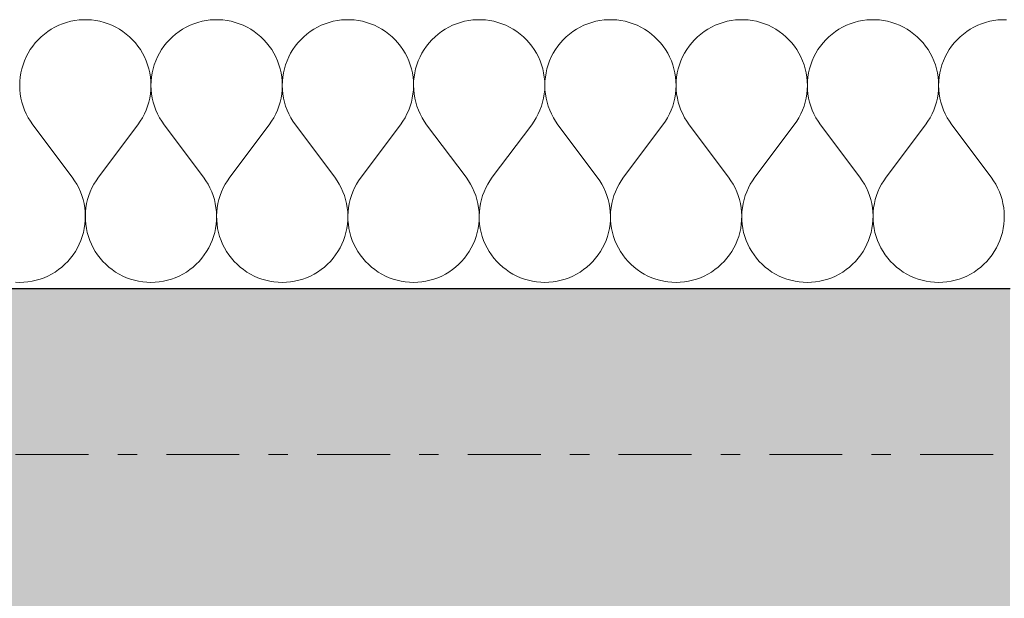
# Model space of a CAD drawing. Extents: x 100 to 2982, y 37 to 2050.
# Tile 93 of 135: x 1465 to 1536, y 1779 to 1821. Entities that reach past the tile are written whole.
import ezdxf
from ezdxf.xclip import XClip

# ---------------------------------------------------------------- set-up
doc = ezdxf.new("R2010")
doc.units = 0
doc.header["$MEASUREMENT"] = 0
doc.header["$XCLIPFRAME"] = 0
doc.linetypes.add('Przerywana podwójnie', pattern=[54.680554, 26.458333, -10.583333, 7.055556, -10.583333])
for name, color, linetype in [('410-K Osie', 7, 'Continuous'), ('420-K Ściany', 7, 'Continuous'), ('820-G Rysunki Obrazki', 7, 'Continuous')]:
    doc.layers.add(name, color=color, linetype=linetype)

# ---------------------------------------------------------------- blocks, each defined once
blk = doc.blocks.new('*X24')
at = {"layer": '420-K Ściany', "color": 174, "linetype": 'Continuous', "lineweight": 5, "ltscale": 0.2}
for p, q in [((1467.719, 1820.739), (1467.436, 1820.624)), ((1468.009, 1820.835), (1467.719, 1820.739)), ((1468.305, 1820.913), (1468.009, 1820.835)), ((1468.605, 1820.972), (1468.305, 1820.913)), ((1468.908, 1821.011), (1468.605, 1820.972)), ((1469.213, 1821.03), (1468.908, 1821.011)), ((1469.518, 1821.03), (1469.213, 1821.03)), ((1469.823, 1821.011), (1469.518, 1821.03)), ((1470.126, 1820.972), (1469.823, 1821.011)), ((1470.426, 1820.913), (1470.126, 1820.972)), ((1470.722, 1820.835), (1470.426, 1820.913)), ((1471.012, 1820.739), (1470.722, 1820.835)), ((1471.295, 1820.624), (1471.012, 1820.739)), ((1477.243, 1820.739), (1476.96, 1820.624)), ((1477.533, 1820.835), (1477.243, 1820.739)), ((1477.829, 1820.913), (1477.533, 1820.835)), ((1478.128, 1820.972), (1477.829, 1820.913)), ((1478.431, 1821.011), (1478.128, 1820.972)), ((1478.736, 1821.03), (1478.431, 1821.011)), ((1479.042, 1821.03), (1478.736, 1821.03)), ((1479.347, 1821.011), (1479.042, 1821.03)), ((1479.65, 1820.972), (1479.347, 1821.011)), ((1479.95, 1820.913), (1479.65, 1820.972)), ((1480.246, 1820.835), (1479.95, 1820.913)), ((1480.536, 1820.739), (1480.246, 1820.835)), ((1480.819, 1820.624), (1480.536, 1820.739)), ((1486.767, 1820.739), (1486.484, 1820.624)), ((1487.057, 1820.835), (1486.767, 1820.739)), ((1487.352, 1820.913), (1487.057, 1820.835)), ((1487.652, 1820.972), (1487.352, 1820.913)), ((1487.955, 1821.011), (1487.652, 1820.972)), ((1488.26, 1821.03), (1487.955, 1821.011)), ((1488.566, 1821.03), (1488.26, 1821.03)), ((1488.871, 1821.011), (1488.566, 1821.03)), ((1489.174, 1820.972), (1488.871, 1821.011)), ((1489.474, 1820.913), (1489.174, 1820.972)), ((1489.769, 1820.835), (1489.474, 1820.913)), ((1490.059, 1820.739), (1489.769, 1820.835)), ((1490.343, 1820.624), (1490.059, 1820.739)), ((1496.291, 1820.739), (1496.007, 1820.624)), ((1496.581, 1820.835), (1496.291, 1820.739)), ((1496.876, 1820.913), (1496.581, 1820.835)), ((1497.176, 1820.972), (1496.876, 1820.913)), ((1497.479, 1821.011), (1497.176, 1820.972)), ((1497.784, 1821.03), (1497.479, 1821.011)), ((1498.09, 1821.03), (1497.784, 1821.03)), ((1498.395, 1821.011), (1498.09, 1821.03)), ((1498.698, 1820.972), (1498.395, 1821.011)), ((1498.998, 1820.913), (1498.698, 1820.972)), ((1499.293, 1820.835), (1498.998, 1820.913)), ((1499.583, 1820.739), (1499.293, 1820.835)), ((1499.866, 1820.624), (1499.583, 1820.739)), ((1505.814, 1820.739), (1505.531, 1820.624)), ((1506.104, 1820.835), (1505.814, 1820.739)), ((1506.4, 1820.913), (1506.104, 1820.835)), ((1506.7, 1820.972), (1506.4, 1820.913)), ((1507.003, 1821.011), (1506.7, 1820.972)), ((1507.308, 1821.03), (1507.003, 1821.011)), ((1507.613, 1821.03), (1507.308, 1821.03)), ((1507.918, 1821.011), (1507.613, 1821.03)), ((1508.221, 1820.972), (1507.918, 1821.011)), ((1508.521, 1820.913), (1508.221, 1820.972)), ((1508.817, 1820.835), (1508.521, 1820.913)), ((1509.107, 1820.739), (1508.817, 1820.835)), ((1509.39, 1820.624), (1509.107, 1820.739)), ((1515.338, 1820.739), (1515.055, 1820.624)), ((1515.628, 1820.835), (1515.338, 1820.739)), ((1515.924, 1820.913), (1515.628, 1820.835)), ((1516.224, 1820.972), (1515.924, 1820.913)), ((1516.527, 1821.011), (1516.224, 1820.972)), ((1516.832, 1821.03), (1516.527, 1821.011)), ((1517.137, 1821.03), (1516.832, 1821.03)), ((1517.442, 1821.011), (1517.137, 1821.03)), ((1517.745, 1820.972), (1517.442, 1821.011)), ((1518.045, 1820.913), (1517.745, 1820.972)), ((1518.341, 1820.835), (1518.045, 1820.913)), ((1518.631, 1820.739), (1518.341, 1820.835)), ((1518.914, 1820.624), (1518.631, 1820.739)), ((1524.862, 1820.739), (1524.579, 1820.624)), ((1525.152, 1820.835), (1524.862, 1820.739)), ((1525.448, 1820.913), (1525.152, 1820.835)), ((1525.747, 1820.972), (1525.448, 1820.913)), ((1526.051, 1821.011), (1525.747, 1820.972)), ((1526.355, 1821.03), (1526.051, 1821.011)), ((1526.661, 1821.03), (1526.355, 1821.03)), ((1526.966, 1821.011), (1526.661, 1821.03)), ((1527.269, 1820.972), (1526.966, 1821.011)), ((1527.569, 1820.913), (1527.269, 1820.972)), ((1527.865, 1820.835), (1527.569, 1820.913)), ((1528.155, 1820.739), (1527.865, 1820.835)), ((1528.438, 1820.624), (1528.155, 1820.739)), ((1534.386, 1820.739), (1534.103, 1820.624)), ((1534.676, 1820.835), (1534.386, 1820.739)), ((1534.971, 1820.913), (1534.676, 1820.835)), ((1535.271, 1820.972), (1534.971, 1820.913)), ((1535.574, 1821.011), (1535.271, 1820.972)), ((1535.879, 1821.03), (1535.574, 1821.011)), ((1536.185, 1821.03), (1535.879, 1821.03)), ((1466.639, 1820.175), (1466.394, 1819.992)), ((1466.895, 1820.341), (1466.639, 1820.175)), ((1467.161, 1820.492), (1466.895, 1820.341)), ((1467.436, 1820.624), (1467.161, 1820.492)), ((1471.57, 1820.492), (1471.295, 1820.624)), ((1471.836, 1820.341), (1471.57, 1820.492)), ((1472.092, 1820.175), (1471.836, 1820.341)), ((1472.337, 1819.992), (1472.092, 1820.175)), ((1476.162, 1820.175), (1475.918, 1819.992)), ((1476.418, 1820.341), (1476.162, 1820.175)), ((1476.685, 1820.492), (1476.418, 1820.341)), ((1476.96, 1820.624), (1476.685, 1820.492)), ((1481.094, 1820.492), (1480.819, 1820.624)), ((1481.36, 1820.341), (1481.094, 1820.492)), ((1481.616, 1820.175), (1481.36, 1820.341)), ((1481.861, 1819.992), (1481.616, 1820.175)), ((1485.686, 1820.175), (1485.441, 1819.992)), ((1485.942, 1820.341), (1485.686, 1820.175)), ((1486.208, 1820.492), (1485.942, 1820.341)), ((1486.484, 1820.624), (1486.208, 1820.492)), ((1490.618, 1820.492), (1490.343, 1820.624)), ((1490.884, 1820.341), (1490.618, 1820.492)), ((1491.14, 1820.175), (1490.884, 1820.341)), ((1491.385, 1819.992), (1491.14, 1820.175)), ((1495.21, 1820.175), (1494.965, 1819.992)), ((1495.466, 1820.341), (1495.21, 1820.175)), ((1495.732, 1820.492), (1495.466, 1820.341)), ((1496.007, 1820.624), (1495.732, 1820.492)), ((1500.142, 1820.492), (1499.866, 1820.624)), ((1500.408, 1820.341), (1500.142, 1820.492)), ((1500.664, 1820.175), (1500.408, 1820.341)), ((1500.909, 1819.992), (1500.664, 1820.175)), ((1504.734, 1820.175), (1504.489, 1819.992)), ((1504.99, 1820.341), (1504.734, 1820.175)), ((1505.256, 1820.492), (1504.99, 1820.341)), ((1505.531, 1820.624), (1505.256, 1820.492)), ((1509.665, 1820.492), (1509.39, 1820.624)), ((1509.932, 1820.341), (1509.665, 1820.492)), ((1510.188, 1820.175), (1509.932, 1820.341)), ((1510.432, 1819.992), (1510.188, 1820.175)), ((1514.258, 1820.175), (1514.013, 1819.992)), ((1514.514, 1820.341), (1514.258, 1820.175)), ((1514.78, 1820.492), (1514.514, 1820.341)), ((1515.055, 1820.624), (1514.78, 1820.492)), ((1519.189, 1820.492), (1518.914, 1820.624)), ((1519.455, 1820.341), (1519.189, 1820.492)), ((1519.711, 1820.175), (1519.455, 1820.341)), ((1519.956, 1819.992), (1519.711, 1820.175)), ((1523.781, 1820.175), (1523.537, 1819.992)), ((1524.037, 1820.341), (1523.781, 1820.175)), ((1524.304, 1820.492), (1524.037, 1820.341)), ((1524.579, 1820.624), (1524.304, 1820.492)), ((1528.713, 1820.492), (1528.438, 1820.624)), ((1528.979, 1820.341), (1528.713, 1820.492)), ((1529.235, 1820.175), (1528.979, 1820.341)), ((1529.48, 1819.992), (1529.235, 1820.175)), ((1533.305, 1820.175), (1533.06, 1819.992)), ((1533.561, 1820.341), (1533.305, 1820.175)), ((1533.827, 1820.492), (1533.561, 1820.341)), ((1534.103, 1820.624), (1533.827, 1820.492)), ((1465.737, 1819.354), (1465.546, 1819.115)), ((1465.942, 1819.581), (1465.737, 1819.354)), ((1466.161, 1819.793), (1465.942, 1819.581)), ((1466.394, 1819.992), (1466.161, 1819.793)), ((1472.57, 1819.793), (1472.337, 1819.992)), ((1472.789, 1819.581), (1472.57, 1819.793)), ((1472.994, 1819.354), (1472.789, 1819.581)), ((1473.185, 1819.115), (1472.994, 1819.354)), ((1475.26, 1819.354), (1475.07, 1819.115)), ((1475.466, 1819.581), (1475.26, 1819.354)), ((1475.685, 1819.793), (1475.466, 1819.581)), ((1475.918, 1819.992), (1475.685, 1819.793)), ((1482.093, 1819.793), (1481.861, 1819.992)), ((1482.313, 1819.581), (1482.093, 1819.793)), ((1482.518, 1819.354), (1482.313, 1819.581)), ((1482.708, 1819.115), (1482.518, 1819.354)), ((1484.784, 1819.354), (1484.594, 1819.115)), ((1484.99, 1819.581), (1484.784, 1819.354)), ((1485.209, 1819.793), (1484.99, 1819.581)), ((1485.441, 1819.992), (1485.209, 1819.793)), ((1491.617, 1819.793), (1491.385, 1819.992)), ((1491.837, 1819.581), (1491.617, 1819.793)), ((1492.042, 1819.354), (1491.837, 1819.581)), ((1492.232, 1819.115), (1492.042, 1819.354)), ((1494.308, 1819.354), (1494.118, 1819.115)), ((1494.513, 1819.581), (1494.308, 1819.354)), ((1494.733, 1819.793), (1494.513, 1819.581)), ((1494.965, 1819.992), (1494.733, 1819.793)), ((1501.141, 1819.793), (1500.909, 1819.992)), ((1501.36, 1819.581), (1501.141, 1819.793)), ((1501.566, 1819.354), (1501.36, 1819.581)), ((1501.756, 1819.115), (1501.566, 1819.354)), ((1503.832, 1819.354), (1503.642, 1819.115)), ((1504.037, 1819.581), (1503.832, 1819.354)), ((1504.256, 1819.793), (1504.037, 1819.581)), ((1504.489, 1819.992), (1504.256, 1819.793)), ((1510.665, 1819.793), (1510.432, 1819.992)), ((1510.884, 1819.581), (1510.665, 1819.793)), ((1511.089, 1819.354), (1510.884, 1819.581)), ((1511.28, 1819.115), (1511.089, 1819.354)), ((1513.356, 1819.354), (1513.165, 1819.115)), ((1513.561, 1819.581), (1513.356, 1819.354)), ((1513.78, 1819.793), (1513.561, 1819.581)), ((1514.013, 1819.992), (1513.78, 1819.793)), ((1520.189, 1819.793), (1519.956, 1819.992)), ((1520.408, 1819.581), (1520.189, 1819.793)), ((1520.613, 1819.354), (1520.408, 1819.581)), ((1520.804, 1819.115), (1520.613, 1819.354)), ((1522.88, 1819.354), (1522.689, 1819.115)), ((1523.085, 1819.581), (1522.88, 1819.354)), ((1523.304, 1819.793), (1523.085, 1819.581)), ((1523.537, 1819.992), (1523.304, 1819.793)), ((1529.712, 1819.793), (1529.48, 1819.992)), ((1529.932, 1819.581), (1529.712, 1819.793)), ((1530.137, 1819.354), (1529.932, 1819.581)), ((1530.327, 1819.115), (1530.137, 1819.354)), ((1532.403, 1819.354), (1532.213, 1819.115)), ((1532.609, 1819.581), (1532.403, 1819.354)), ((1532.828, 1819.793), (1532.609, 1819.581)), ((1533.06, 1819.992), (1532.828, 1819.793)), ((1465.214, 1818.603), (1465.073, 1818.332)), ((1465.372, 1818.864), (1465.214, 1818.603)), ((1465.546, 1819.115), (1465.372, 1818.864)), ((1473.359, 1818.864), (1473.185, 1819.115)), ((1473.517, 1818.603), (1473.359, 1818.864)), ((1473.658, 1818.332), (1473.517, 1818.603)), ((1474.737, 1818.603), (1474.596, 1818.332)), ((1474.896, 1818.864), (1474.737, 1818.603)), ((1475.07, 1819.115), (1474.896, 1818.864)), ((1482.883, 1818.864), (1482.708, 1819.115)), ((1483.041, 1818.603), (1482.883, 1818.864)), ((1483.182, 1818.332), (1483.041, 1818.603)), ((1484.261, 1818.603), (1484.12, 1818.332)), ((1484.419, 1818.864), (1484.261, 1818.603)), ((1484.594, 1819.115), (1484.419, 1818.864)), ((1492.407, 1818.864), (1492.232, 1819.115)), ((1492.565, 1818.603), (1492.407, 1818.864)), ((1492.706, 1818.332), (1492.565, 1818.603)), ((1493.785, 1818.603), (1493.644, 1818.332)), ((1493.943, 1818.864), (1493.785, 1818.603)), ((1494.118, 1819.115), (1493.943, 1818.864)), ((1501.931, 1818.864), (1501.756, 1819.115)), ((1502.089, 1818.603), (1501.931, 1818.864)), ((1502.23, 1818.332), (1502.089, 1818.603)), ((1503.309, 1818.603), (1503.168, 1818.332)), ((1503.467, 1818.864), (1503.309, 1818.603)), ((1503.642, 1819.115), (1503.467, 1818.864)), ((1511.454, 1818.864), (1511.28, 1819.115)), ((1511.612, 1818.603), (1511.454, 1818.864)), ((1511.753, 1818.332), (1511.612, 1818.603)), ((1512.833, 1818.603), (1512.692, 1818.332)), ((1512.991, 1818.864), (1512.833, 1818.603)), ((1513.165, 1819.115), (1512.991, 1818.864)), ((1520.978, 1818.864), (1520.804, 1819.115)), ((1521.136, 1818.603), (1520.978, 1818.864)), ((1521.277, 1818.332), (1521.136, 1818.603)), ((1522.357, 1818.603), (1522.215, 1818.332)), ((1522.515, 1818.864), (1522.357, 1818.603)), ((1522.689, 1819.115), (1522.515, 1818.864)), ((1530.502, 1818.864), (1530.327, 1819.115)), ((1530.66, 1818.603), (1530.502, 1818.864)), ((1530.801, 1818.332), (1530.66, 1818.603)), ((1531.88, 1818.603), (1531.739, 1818.332)), ((1532.038, 1818.864), (1531.88, 1818.603)), ((1532.213, 1819.115), (1532.038, 1818.864)), ((1464.949, 1818.052), (1464.844, 1817.765)), ((1465.073, 1818.332), (1464.949, 1818.052)), ((1473.782, 1818.052), (1473.658, 1818.332)), ((1473.887, 1817.765), (1473.782, 1818.052)), ((1474.473, 1818.052), (1474.368, 1817.765)), ((1474.596, 1818.332), (1474.473, 1818.052)), ((1483.305, 1818.052), (1483.182, 1818.332)), ((1483.411, 1817.765), (1483.305, 1818.052)), ((1483.997, 1818.052), (1483.892, 1817.765)), ((1484.12, 1818.332), (1483.997, 1818.052)), ((1492.829, 1818.052), (1492.706, 1818.332)), ((1492.934, 1817.765), (1492.829, 1818.052)), ((1493.521, 1818.052), (1493.416, 1817.765)), ((1493.644, 1818.332), (1493.521, 1818.052)), ((1502.353, 1818.052), (1502.23, 1818.332)), ((1502.458, 1817.765), (1502.353, 1818.052)), ((1503.045, 1818.052), (1502.939, 1817.765)), ((1503.168, 1818.332), (1503.045, 1818.052)), ((1511.877, 1818.052), (1511.753, 1818.332)), ((1511.982, 1817.765), (1511.877, 1818.052)), ((1512.568, 1818.052), (1512.463, 1817.765)), ((1512.692, 1818.332), (1512.568, 1818.052)), ((1521.401, 1818.052), (1521.277, 1818.332)), ((1521.506, 1817.765), (1521.401, 1818.052)), ((1522.092, 1818.052), (1521.987, 1817.765)), ((1522.215, 1818.332), (1522.092, 1818.052)), ((1530.924, 1818.052), (1530.801, 1818.332)), ((1531.03, 1817.765), (1530.924, 1818.052)), ((1531.616, 1818.052), (1531.511, 1817.765)), ((1531.739, 1818.332), (1531.616, 1818.052)), ((1464.69, 1817.174), (1464.642, 1816.872)), ((1464.758, 1817.472), (1464.69, 1817.174)), ((1464.844, 1817.765), (1464.758, 1817.472)), ((1473.973, 1817.472), (1473.887, 1817.765)), ((1474.041, 1817.174), (1473.973, 1817.472)), ((1474.089, 1816.872), (1474.041, 1817.174)), ((1474.214, 1817.174), (1474.165, 1816.872)), ((1474.281, 1817.472), (1474.214, 1817.174)), ((1474.368, 1817.765), (1474.281, 1817.472)), ((1483.497, 1817.472), (1483.411, 1817.765)), ((1483.565, 1817.174), (1483.497, 1817.472)), ((1483.613, 1816.872), (1483.565, 1817.174)), ((1483.738, 1817.174), (1483.689, 1816.872)), ((1483.805, 1817.472), (1483.738, 1817.174)), ((1483.892, 1817.765), (1483.805, 1817.472)), ((1493.021, 1817.472), (1492.934, 1817.765)), ((1493.088, 1817.174), (1493.021, 1817.472)), ((1493.137, 1816.872), (1493.088, 1817.174)), ((1493.261, 1817.174), (1493.213, 1816.872)), ((1493.329, 1817.472), (1493.261, 1817.174)), ((1493.416, 1817.765), (1493.329, 1817.472)), ((1502.545, 1817.472), (1502.458, 1817.765)), ((1502.612, 1817.174), (1502.545, 1817.472)), ((1502.661, 1816.872), (1502.612, 1817.174)), ((1502.785, 1817.174), (1502.737, 1816.872)), ((1502.853, 1817.472), (1502.785, 1817.174)), ((1502.939, 1817.765), (1502.853, 1817.472)), ((1512.069, 1817.472), (1511.982, 1817.765)), ((1512.136, 1817.174), (1512.069, 1817.472)), ((1512.184, 1816.872), (1512.136, 1817.174)), ((1512.309, 1817.174), (1512.261, 1816.872)), ((1512.377, 1817.472), (1512.309, 1817.174)), ((1512.463, 1817.765), (1512.377, 1817.472)), ((1521.592, 1817.472), (1521.506, 1817.765)), ((1521.66, 1817.174), (1521.592, 1817.472)), ((1521.708, 1816.872), (1521.66, 1817.174)), ((1521.833, 1817.174), (1521.785, 1816.872)), ((1521.9, 1817.472), (1521.833, 1817.174)), ((1521.987, 1817.765), (1521.9, 1817.472)), ((1531.116, 1817.472), (1531.03, 1817.765)), ((1531.184, 1817.174), (1531.116, 1817.472)), ((1531.232, 1816.872), (1531.184, 1817.174)), ((1531.357, 1817.174), (1531.308, 1816.872)), ((1531.424, 1817.472), (1531.357, 1817.174)), ((1531.511, 1817.765), (1531.424, 1817.472)), ((1464.613, 1816.568), (1464.604, 1816.263)), ((1464.642, 1816.872), (1464.613, 1816.568)), ((1474.118, 1816.568), (1474.089, 1816.872)), ((1474.127, 1816.263), (1474.118, 1816.568)), ((1474.137, 1816.568), (1474.127, 1816.263)), ((1474.165, 1816.872), (1474.137, 1816.568)), ((1483.642, 1816.568), (1483.613, 1816.872)), ((1483.651, 1816.263), (1483.642, 1816.568)), ((1483.66, 1816.568), (1483.651, 1816.263)), ((1483.689, 1816.872), (1483.66, 1816.568)), ((1493.166, 1816.568), (1493.137, 1816.872)), ((1493.175, 1816.263), (1493.166, 1816.568)), ((1493.184, 1816.568), (1493.175, 1816.263)), ((1493.213, 1816.872), (1493.184, 1816.568)), ((1502.689, 1816.568), (1502.661, 1816.872)), ((1502.699, 1816.263), (1502.689, 1816.568)), ((1502.708, 1816.568), (1502.699, 1816.263)), ((1502.737, 1816.872), (1502.708, 1816.568)), ((1512.213, 1816.568), (1512.184, 1816.872)), ((1512.223, 1816.263), (1512.213, 1816.568)), ((1512.232, 1816.568), (1512.223, 1816.263)), ((1512.261, 1816.872), (1512.232, 1816.568)), ((1521.737, 1816.568), (1521.708, 1816.872)), ((1521.746, 1816.263), (1521.737, 1816.568)), ((1521.756, 1816.568), (1521.746, 1816.263)), ((1521.785, 1816.872), (1521.756, 1816.568)), ((1531.261, 1816.568), (1531.232, 1816.872)), ((1531.27, 1816.263), (1531.261, 1816.568)), ((1531.279, 1816.568), (1531.27, 1816.263)), ((1531.308, 1816.872), (1531.279, 1816.568)), ((1464.604, 1816.263), (1464.614, 1815.957)), ((1464.614, 1815.957), (1464.644, 1815.653)), ((1474.087, 1815.653), (1474.117, 1815.957)), ((1474.117, 1815.957), (1474.127, 1816.263)), ((1474.127, 1816.263), (1474.138, 1815.957)), ((1474.138, 1815.957), (1474.168, 1815.653)), ((1483.611, 1815.653), (1483.641, 1815.957)), ((1483.641, 1815.957), (1483.651, 1816.263)), ((1483.651, 1816.263), (1483.661, 1815.957)), ((1483.661, 1815.957), (1483.691, 1815.653)), ((1493.135, 1815.653), (1493.165, 1815.957)), ((1493.165, 1815.957), (1493.175, 1816.263)), ((1493.175, 1816.263), (1493.185, 1815.957)), ((1493.185, 1815.957), (1493.215, 1815.653)), ((1502.659, 1815.653), (1502.688, 1815.957)), ((1502.688, 1815.957), (1502.699, 1816.263)), ((1502.699, 1816.263), (1502.709, 1815.957)), ((1502.709, 1815.957), (1502.739, 1815.653)), ((1512.182, 1815.653), (1512.212, 1815.957)), ((1512.212, 1815.957), (1512.223, 1816.263)), ((1512.223, 1816.263), (1512.233, 1815.957)), ((1512.233, 1815.957), (1512.263, 1815.653)), ((1521.706, 1815.653), (1521.736, 1815.957)), ((1521.736, 1815.957), (1521.746, 1816.263)), ((1521.746, 1816.263), (1521.757, 1815.957)), ((1521.757, 1815.957), (1521.787, 1815.653)), ((1531.23, 1815.653), (1531.26, 1815.957)), ((1531.26, 1815.957), (1531.27, 1816.263)), ((1531.27, 1816.263), (1531.281, 1815.957)), ((1531.281, 1815.957), (1531.31, 1815.653)), ((1464.644, 1815.653), (1464.693, 1815.352)), ((1464.693, 1815.352), (1464.762, 1815.054)), ((1464.762, 1815.054), (1464.849, 1814.761)), ((1473.882, 1814.761), (1473.969, 1815.054)), ((1473.969, 1815.054), (1474.038, 1815.352)), ((1474.038, 1815.352), (1474.087, 1815.653)), ((1474.168, 1815.653), (1474.217, 1815.352)), ((1474.217, 1815.352), (1474.285, 1815.054)), ((1474.285, 1815.054), (1474.373, 1814.761)), ((1483.406, 1814.761), (1483.493, 1815.054)), ((1483.493, 1815.054), (1483.562, 1815.352)), ((1483.562, 1815.352), (1483.611, 1815.653)), ((1483.691, 1815.653), (1483.741, 1815.352)), ((1483.741, 1815.352), (1483.809, 1815.054)), ((1483.809, 1815.054), (1483.897, 1814.761)), ((1492.929, 1814.761), (1493.017, 1815.054)), ((1493.017, 1815.054), (1493.085, 1815.352)), ((1493.085, 1815.352), (1493.135, 1815.653)), ((1493.215, 1815.653), (1493.264, 1815.352)), ((1493.264, 1815.352), (1493.333, 1815.054)), ((1493.333, 1815.054), (1493.421, 1814.761)), ((1502.453, 1814.761), (1502.541, 1815.054)), ((1502.541, 1815.054), (1502.609, 1815.352)), ((1502.609, 1815.352), (1502.659, 1815.653)), ((1502.739, 1815.653), (1502.788, 1815.352)), ((1502.788, 1815.352), (1502.857, 1815.054)), ((1502.857, 1815.054), (1502.944, 1814.761)), ((1511.977, 1814.761), (1512.064, 1815.054)), ((1512.064, 1815.054), (1512.133, 1815.352)), ((1512.133, 1815.352), (1512.182, 1815.653)), ((1512.263, 1815.653), (1512.312, 1815.352)), ((1512.312, 1815.352), (1512.381, 1815.054)), ((1512.381, 1815.054), (1512.468, 1814.761)), ((1521.501, 1814.761), (1521.588, 1815.054)), ((1521.588, 1815.054), (1521.657, 1815.352)), ((1521.657, 1815.352), (1521.706, 1815.653)), ((1521.787, 1815.653), (1521.836, 1815.352)), ((1521.836, 1815.352), (1521.904, 1815.054)), ((1521.904, 1815.054), (1521.992, 1814.761)), ((1531.025, 1814.761), (1531.112, 1815.054)), ((1531.112, 1815.054), (1531.181, 1815.352)), ((1531.181, 1815.352), (1531.23, 1815.653)), ((1531.31, 1815.653), (1531.36, 1815.352)), ((1531.36, 1815.352), (1531.428, 1815.054)), ((1531.428, 1815.054), (1531.516, 1814.761)), ((1464.849, 1814.761), (1464.955, 1814.475)), ((1464.955, 1814.475), (1465.08, 1814.195)), ((1473.651, 1814.195), (1473.776, 1814.475)), ((1473.776, 1814.475), (1473.882, 1814.761)), ((1474.373, 1814.761), (1474.479, 1814.475)), ((1474.479, 1814.475), (1474.603, 1814.195)), ((1483.175, 1814.195), (1483.299, 1814.475)), ((1483.299, 1814.475), (1483.406, 1814.761)), ((1483.897, 1814.761), (1484.003, 1814.475)), ((1484.003, 1814.475), (1484.127, 1814.195)), ((1492.699, 1814.195), (1492.823, 1814.475)), ((1492.823, 1814.475), (1492.929, 1814.761)), ((1493.421, 1814.761), (1493.527, 1814.475)), ((1493.527, 1814.475), (1493.651, 1814.195)), ((1502.223, 1814.195), (1502.347, 1814.475)), ((1502.347, 1814.475), (1502.453, 1814.761)), ((1502.944, 1814.761), (1503.051, 1814.475)), ((1503.051, 1814.475), (1503.175, 1814.195)), ((1511.747, 1814.195), (1511.871, 1814.475)), ((1511.871, 1814.475), (1511.977, 1814.761)), ((1512.468, 1814.761), (1512.574, 1814.475)), ((1512.574, 1814.475), (1512.699, 1814.195)), ((1521.27, 1814.195), (1521.395, 1814.475)), ((1521.395, 1814.475), (1521.501, 1814.761)), ((1521.992, 1814.761), (1522.098, 1814.475)), ((1522.098, 1814.475), (1522.222, 1814.195)), ((1530.794, 1814.195), (1530.918, 1814.475)), ((1530.918, 1814.475), (1531.025, 1814.761)), ((1531.516, 1814.761), (1531.622, 1814.475)), ((1531.622, 1814.475), (1531.746, 1814.195)), ((1465.08, 1814.195), (1465.221, 1813.925)), ((1465.221, 1813.925), (1465.38, 1813.664)), ((1465.38, 1813.664), (1465.556, 1813.414)), ((1473.175, 1813.414), (1473.35, 1813.664)), ((1473.35, 1813.664), (1473.509, 1813.925)), ((1473.509, 1813.925), (1473.651, 1814.195)), ((1474.603, 1814.195), (1474.745, 1813.925)), ((1474.745, 1813.925), (1474.904, 1813.664)), ((1474.904, 1813.664), (1475.08, 1813.414)), ((1482.699, 1813.414), (1482.874, 1813.664)), ((1482.874, 1813.664), (1483.033, 1813.925)), ((1483.033, 1813.925), (1483.175, 1814.195)), ((1484.127, 1814.195), (1484.269, 1813.925)), ((1484.269, 1813.925), (1484.428, 1813.664)), ((1484.428, 1813.664), (1484.604, 1813.414)), ((1492.223, 1813.414), (1492.398, 1813.664)), ((1492.398, 1813.664), (1492.557, 1813.925)), ((1492.557, 1813.925), (1492.699, 1814.195)), ((1493.651, 1814.195), (1493.793, 1813.925)), ((1493.793, 1813.925), (1493.952, 1813.664)), ((1493.952, 1813.664), (1494.127, 1813.414)), ((1501.746, 1813.414), (1501.922, 1813.664)), ((1501.922, 1813.664), (1502.081, 1813.925)), ((1502.081, 1813.925), (1502.223, 1814.195)), ((1503.175, 1814.195), (1503.317, 1813.925)), ((1503.317, 1813.925), (1503.476, 1813.664)), ((1503.476, 1813.664), (1503.651, 1813.414)), ((1511.27, 1813.414), (1511.446, 1813.664)), ((1511.446, 1813.664), (1511.605, 1813.925)), ((1511.605, 1813.925), (1511.747, 1814.195)), ((1512.699, 1814.195), (1512.841, 1813.925)), ((1512.841, 1813.925), (1513, 1813.664)), ((1513, 1813.664), (1513.175, 1813.414)), ((1520.794, 1813.414), (1520.969, 1813.664)), ((1520.969, 1813.664), (1521.128, 1813.925)), ((1521.128, 1813.925), (1521.27, 1814.195)), ((1522.222, 1814.195), (1522.364, 1813.925)), ((1522.364, 1813.925), (1522.523, 1813.664)), ((1522.523, 1813.664), (1522.699, 1813.414)), ((1530.318, 1813.414), (1530.493, 1813.664)), ((1530.493, 1813.664), (1530.652, 1813.925)), ((1530.652, 1813.925), (1530.794, 1814.195)), ((1531.746, 1814.195), (1531.888, 1813.925)), ((1531.888, 1813.925), (1532.047, 1813.664)), ((1532.047, 1813.664), (1532.223, 1813.414)), ((1465.556, 1813.414), (1468.413, 1809.604)), ((1473.175, 1813.414), (1470.318, 1809.604)), ((1475.08, 1813.414), (1477.937, 1809.604)), ((1482.699, 1813.414), (1479.842, 1809.604)), ((1484.604, 1813.414), (1487.461, 1809.604)), ((1492.223, 1813.414), (1489.365, 1809.604)), ((1494.127, 1813.414), (1496.984, 1809.604)), ((1501.746, 1813.414), (1498.889, 1809.604)), ((1503.651, 1813.414), (1506.508, 1809.604)), ((1511.27, 1813.414), (1508.413, 1809.604)), ((1513.175, 1813.414), (1516.032, 1809.604)), ((1520.794, 1813.414), (1517.937, 1809.604)), ((1522.699, 1813.414), (1525.556, 1809.604)), ((1530.318, 1813.414), (1527.461, 1809.604)), ((1532.223, 1813.414), (1535.08, 1809.604)), ((1468.586, 1809.358), (1468.413, 1809.604)), ((1468.743, 1809.101), (1468.586, 1809.358)), ((1470.145, 1809.358), (1469.988, 1809.101)), ((1470.318, 1809.604), (1470.145, 1809.358)), ((1478.11, 1809.358), (1477.937, 1809.604)), ((1478.267, 1809.101), (1478.11, 1809.358)), ((1479.669, 1809.358), (1479.512, 1809.101)), ((1479.842, 1809.604), (1479.669, 1809.358)), ((1487.634, 1809.358), (1487.461, 1809.604)), ((1487.791, 1809.101), (1487.634, 1809.358)), ((1489.192, 1809.358), (1489.035, 1809.101)), ((1489.365, 1809.604), (1489.192, 1809.358)), ((1497.157, 1809.358), (1496.984, 1809.604)), ((1497.315, 1809.101), (1497.157, 1809.358)), ((1498.716, 1809.358), (1498.559, 1809.101)), ((1498.889, 1809.604), (1498.716, 1809.358)), ((1506.681, 1809.358), (1506.508, 1809.604)), ((1506.838, 1809.101), (1506.681, 1809.358)), ((1508.24, 1809.358), (1508.083, 1809.101)), ((1508.413, 1809.604), (1508.24, 1809.358)), ((1516.205, 1809.358), (1516.032, 1809.604)), ((1516.362, 1809.101), (1516.205, 1809.358)), ((1517.764, 1809.358), (1517.607, 1809.101)), ((1517.937, 1809.604), (1517.764, 1809.358)), ((1525.729, 1809.358), (1525.556, 1809.604)), ((1525.886, 1809.101), (1525.729, 1809.358)), ((1527.288, 1809.358), (1527.131, 1809.101)), ((1527.461, 1809.604), (1527.288, 1809.358)), ((1535.253, 1809.358), (1535.08, 1809.604)), ((1535.41, 1809.101), (1535.253, 1809.358)), ((1468.884, 1808.834), (1468.743, 1809.101)), ((1469.007, 1808.559), (1468.884, 1808.834)), ((1469.847, 1808.834), (1469.724, 1808.559)), ((1469.988, 1809.101), (1469.847, 1808.834)), ((1478.407, 1808.834), (1478.267, 1809.101)), ((1478.531, 1808.559), (1478.407, 1808.834)), ((1479.371, 1808.834), (1479.248, 1808.559)), ((1479.512, 1809.101), (1479.371, 1808.834)), ((1487.931, 1808.834), (1487.791, 1809.101)), ((1488.055, 1808.559), (1487.931, 1808.834)), ((1488.895, 1808.834), (1488.771, 1808.559)), ((1489.035, 1809.101), (1488.895, 1808.834)), ((1497.455, 1808.834), (1497.315, 1809.101)), ((1497.578, 1808.559), (1497.455, 1808.834)), ((1498.419, 1808.834), (1498.295, 1808.559)), ((1498.559, 1809.101), (1498.419, 1808.834)), ((1506.979, 1808.834), (1506.838, 1809.101)), ((1507.102, 1808.559), (1506.979, 1808.834)), ((1507.942, 1808.834), (1507.819, 1808.559)), ((1508.083, 1809.101), (1507.942, 1808.834)), ((1516.503, 1808.834), (1516.362, 1809.101)), ((1516.626, 1808.559), (1516.503, 1808.834)), ((1517.466, 1808.834), (1517.343, 1808.559)), ((1517.607, 1809.101), (1517.466, 1808.834)), ((1526.027, 1808.834), (1525.886, 1809.101)), ((1526.15, 1808.559), (1526.027, 1808.834)), ((1526.99, 1808.834), (1526.867, 1808.559)), ((1527.131, 1809.101), (1526.99, 1808.834)), ((1535.55, 1808.834), (1535.41, 1809.101)), ((1535.674, 1808.559), (1535.55, 1808.834)), ((1469.113, 1808.277), (1469.007, 1808.559)), ((1469.201, 1807.989), (1469.113, 1808.277)), ((1469.27, 1807.696), (1469.201, 1807.989)), ((1469.53, 1807.989), (1469.461, 1807.696)), ((1469.618, 1808.277), (1469.53, 1807.989)), ((1469.724, 1808.559), (1469.618, 1808.277)), ((1478.637, 1808.277), (1478.531, 1808.559)), ((1478.724, 1807.989), (1478.637, 1808.277)), ((1478.794, 1807.696), (1478.724, 1807.989)), ((1479.054, 1807.989), (1478.985, 1807.696)), ((1479.142, 1808.277), (1479.054, 1807.989)), ((1479.248, 1808.559), (1479.142, 1808.277)), ((1488.16, 1808.277), (1488.055, 1808.559)), ((1488.248, 1807.989), (1488.16, 1808.277)), ((1488.318, 1807.696), (1488.248, 1807.989)), ((1488.578, 1807.989), (1488.509, 1807.696)), ((1488.666, 1808.277), (1488.578, 1807.989)), ((1488.771, 1808.559), (1488.666, 1808.277)), ((1497.684, 1808.277), (1497.578, 1808.559)), ((1497.772, 1807.989), (1497.684, 1808.277)), ((1497.841, 1807.696), (1497.772, 1807.989)), ((1498.102, 1807.989), (1498.032, 1807.696)), ((1498.189, 1808.277), (1498.102, 1807.989)), ((1498.295, 1808.559), (1498.189, 1808.277)), ((1507.208, 1808.277), (1507.102, 1808.559)), ((1507.296, 1807.989), (1507.208, 1808.277)), ((1507.365, 1807.696), (1507.296, 1807.989)), ((1507.626, 1807.989), (1507.556, 1807.696)), ((1507.713, 1808.277), (1507.626, 1807.989)), ((1507.819, 1808.559), (1507.713, 1808.277)), ((1516.732, 1808.277), (1516.626, 1808.559)), ((1516.82, 1807.989), (1516.732, 1808.277)), ((1516.889, 1807.696), (1516.82, 1807.989)), ((1517.149, 1807.989), (1517.08, 1807.696)), ((1517.237, 1808.277), (1517.149, 1807.989)), ((1517.343, 1808.559), (1517.237, 1808.277)), ((1526.256, 1808.277), (1526.15, 1808.559)), ((1526.343, 1807.989), (1526.256, 1808.277)), ((1526.413, 1807.696), (1526.343, 1807.989)), ((1526.673, 1807.989), (1526.604, 1807.696)), ((1526.761, 1808.277), (1526.673, 1807.989)), ((1526.867, 1808.559), (1526.761, 1808.277)), ((1535.779, 1808.277), (1535.674, 1808.559)), ((1535.867, 1807.989), (1535.779, 1808.277)), ((1535.937, 1807.696), (1535.867, 1807.989)), ((1469.321, 1807.399), (1469.27, 1807.696)), ((1469.352, 1807.1), (1469.321, 1807.399)), ((1469.41, 1807.399), (1469.378, 1807.1)), ((1469.461, 1807.696), (1469.41, 1807.399)), ((1478.844, 1807.399), (1478.794, 1807.696)), ((1478.876, 1807.1), (1478.844, 1807.399)), ((1478.934, 1807.399), (1478.902, 1807.1)), ((1478.985, 1807.696), (1478.934, 1807.399)), ((1488.368, 1807.399), (1488.318, 1807.696)), ((1488.4, 1807.1), (1488.368, 1807.399)), ((1488.458, 1807.399), (1488.426, 1807.1)), ((1488.509, 1807.696), (1488.458, 1807.399)), ((1497.892, 1807.399), (1497.841, 1807.696)), ((1497.924, 1807.1), (1497.892, 1807.399)), ((1497.982, 1807.399), (1497.95, 1807.1)), ((1498.032, 1807.696), (1497.982, 1807.399)), ((1507.416, 1807.399), (1507.365, 1807.696)), ((1507.448, 1807.1), (1507.416, 1807.399)), ((1507.506, 1807.399), (1507.474, 1807.1)), ((1507.556, 1807.696), (1507.506, 1807.399)), ((1516.94, 1807.399), (1516.889, 1807.696)), ((1516.971, 1807.1), (1516.94, 1807.399)), ((1517.029, 1807.399), (1516.998, 1807.1)), ((1517.08, 1807.696), (1517.029, 1807.399)), ((1526.463, 1807.399), (1526.413, 1807.696)), ((1526.495, 1807.1), (1526.463, 1807.399)), ((1526.553, 1807.399), (1526.521, 1807.1)), ((1526.604, 1807.696), (1526.553, 1807.399)), ((1535.987, 1807.399), (1535.937, 1807.696)), ((1536.019, 1807.1), (1535.987, 1807.399)), ((1469.334, 1806.197), (1469.359, 1806.497)), ((1469.365, 1806.799), (1469.352, 1807.1)), ((1469.359, 1806.497), (1469.365, 1806.799)), ((1469.378, 1807.1), (1469.366, 1806.799)), ((1469.366, 1806.799), (1469.372, 1806.497)), ((1469.372, 1806.497), (1469.397, 1806.197)), ((1478.857, 1806.197), (1478.883, 1806.497)), ((1478.889, 1806.799), (1478.876, 1807.1)), ((1478.883, 1806.497), (1478.889, 1806.799)), ((1478.902, 1807.1), (1478.89, 1806.799)), ((1478.89, 1806.799), (1478.896, 1806.497)), ((1478.896, 1806.497), (1478.921, 1806.197)), ((1488.381, 1806.197), (1488.407, 1806.497)), ((1488.413, 1806.799), (1488.4, 1807.1)), ((1488.407, 1806.497), (1488.413, 1806.799)), ((1488.426, 1807.1), (1488.413, 1806.799)), ((1488.413, 1806.799), (1488.42, 1806.497)), ((1488.42, 1806.497), (1488.445, 1806.197)), ((1497.905, 1806.197), (1497.93, 1806.497)), ((1497.937, 1806.799), (1497.924, 1807.1)), ((1497.93, 1806.497), (1497.937, 1806.799)), ((1497.95, 1807.1), (1497.937, 1806.799)), ((1497.937, 1806.799), (1497.943, 1806.497)), ((1497.943, 1806.497), (1497.969, 1806.197)), ((1507.429, 1806.197), (1507.454, 1806.497)), ((1507.46, 1806.799), (1507.448, 1807.1)), ((1507.454, 1806.497), (1507.46, 1806.799)), ((1507.474, 1807.1), (1507.461, 1806.799)), ((1507.461, 1806.799), (1507.467, 1806.497)), ((1507.467, 1806.497), (1507.492, 1806.197)), ((1516.953, 1806.197), (1516.978, 1806.497)), ((1516.984, 1806.799), (1516.971, 1807.1)), ((1516.978, 1806.497), (1516.984, 1806.799)), ((1516.998, 1807.1), (1516.985, 1806.799)), ((1516.985, 1806.799), (1516.991, 1806.497)), ((1516.991, 1806.497), (1517.016, 1806.197)), ((1526.476, 1806.197), (1526.502, 1806.497)), ((1526.508, 1806.799), (1526.495, 1807.1)), ((1526.502, 1806.497), (1526.508, 1806.799)), ((1526.521, 1807.1), (1526.509, 1806.799)), ((1526.509, 1806.799), (1526.515, 1806.497)), ((1526.515, 1806.497), (1526.54, 1806.197)), ((1536, 1806.197), (1536.026, 1806.497)), ((1536.032, 1806.799), (1536.019, 1807.1)), ((1536.026, 1806.497), (1536.032, 1806.799)), ((1469.226, 1805.605), (1469.289, 1805.899)), ((1469.289, 1805.899), (1469.334, 1806.197)), ((1469.397, 1806.197), (1469.441, 1805.899)), ((1469.441, 1805.899), (1469.504, 1805.605)), ((1478.75, 1805.605), (1478.813, 1805.899)), ((1478.813, 1805.899), (1478.857, 1806.197)), ((1478.921, 1806.197), (1478.965, 1805.899)), ((1478.965, 1805.899), (1479.028, 1805.605)), ((1488.274, 1805.605), (1488.337, 1805.899)), ((1488.337, 1805.899), (1488.381, 1806.197)), ((1488.445, 1806.197), (1488.489, 1805.899)), ((1488.489, 1805.899), (1488.552, 1805.605)), ((1497.798, 1805.605), (1497.861, 1805.899)), ((1497.861, 1805.899), (1497.905, 1806.197)), ((1497.969, 1806.197), (1498.013, 1805.899)), ((1498.013, 1805.899), (1498.076, 1805.605)), ((1507.322, 1805.605), (1507.385, 1805.899)), ((1507.385, 1805.899), (1507.429, 1806.197)), ((1507.492, 1806.197), (1507.537, 1805.899)), ((1507.537, 1805.899), (1507.6, 1805.605)), ((1516.845, 1805.605), (1516.908, 1805.899)), ((1516.908, 1805.899), (1516.953, 1806.197)), ((1517.016, 1806.197), (1517.061, 1805.899)), ((1517.061, 1805.899), (1517.123, 1805.605)), ((1526.369, 1805.605), (1526.432, 1805.899)), ((1526.432, 1805.899), (1526.476, 1806.197)), ((1526.54, 1806.197), (1526.584, 1805.899)), ((1526.584, 1805.899), (1526.647, 1805.605)), ((1535.893, 1805.605), (1535.956, 1805.899)), ((1535.956, 1805.899), (1536, 1806.197)), ((1468.928, 1804.753), (1469.045, 1805.031)), ((1469.045, 1805.031), (1469.145, 1805.315)), ((1469.145, 1805.315), (1469.226, 1805.605)), ((1469.504, 1805.605), (1469.586, 1805.315)), ((1469.586, 1805.315), (1469.686, 1805.031)), ((1469.686, 1805.031), (1469.803, 1804.753)), ((1478.452, 1804.753), (1478.569, 1805.031)), ((1478.569, 1805.031), (1478.669, 1805.315)), ((1478.669, 1805.315), (1478.75, 1805.605)), ((1479.028, 1805.605), (1479.11, 1805.315)), ((1479.11, 1805.315), (1479.209, 1805.031)), ((1479.209, 1805.031), (1479.327, 1804.753)), ((1487.976, 1804.753), (1488.093, 1805.031)), ((1488.093, 1805.031), (1488.193, 1805.315)), ((1488.193, 1805.315), (1488.274, 1805.605)), ((1488.552, 1805.605), (1488.634, 1805.315)), ((1488.634, 1805.315), (1488.733, 1805.031)), ((1488.733, 1805.031), (1488.851, 1804.753)), ((1497.499, 1804.753), (1497.617, 1805.031)), ((1497.617, 1805.031), (1497.716, 1805.315)), ((1497.716, 1805.315), (1497.798, 1805.605)), ((1498.076, 1805.605), (1498.157, 1805.315)), ((1498.157, 1805.315), (1498.257, 1805.031)), ((1498.257, 1805.031), (1498.374, 1804.753)), ((1507.023, 1804.753), (1507.141, 1805.031)), ((1507.141, 1805.031), (1507.24, 1805.315)), ((1507.24, 1805.315), (1507.322, 1805.605)), ((1507.6, 1805.605), (1507.681, 1805.315)), ((1507.681, 1805.315), (1507.781, 1805.031)), ((1507.781, 1805.031), (1507.898, 1804.753)), ((1516.547, 1804.753), (1516.664, 1805.031)), ((1516.664, 1805.031), (1516.764, 1805.315)), ((1516.764, 1805.315), (1516.845, 1805.605)), ((1517.123, 1805.605), (1517.205, 1805.315)), ((1517.205, 1805.315), (1517.305, 1805.031)), ((1517.305, 1805.031), (1517.422, 1804.753)), ((1526.071, 1804.753), (1526.188, 1805.031)), ((1526.188, 1805.031), (1526.288, 1805.315)), ((1526.288, 1805.315), (1526.369, 1805.605)), ((1526.647, 1805.605), (1526.729, 1805.315)), ((1526.729, 1805.315), (1526.828, 1805.031)), ((1526.828, 1805.031), (1526.946, 1804.753)), ((1535.595, 1804.753), (1535.712, 1805.031)), ((1535.712, 1805.031), (1535.812, 1805.315)), ((1535.812, 1805.315), (1535.893, 1805.605)), ((1468.642, 1804.223), (1468.793, 1804.484)), ((1468.793, 1804.484), (1468.928, 1804.753)), ((1469.803, 1804.753), (1469.938, 1804.484)), ((1469.938, 1804.484), (1470.089, 1804.223)), ((1478.166, 1804.223), (1478.317, 1804.484)), ((1478.317, 1804.484), (1478.452, 1804.753)), ((1479.327, 1804.753), (1479.461, 1804.484)), ((1479.461, 1804.484), (1479.613, 1804.223)), ((1487.689, 1804.223), (1487.841, 1804.484)), ((1487.841, 1804.484), (1487.976, 1804.753)), ((1488.851, 1804.753), (1488.985, 1804.484)), ((1488.985, 1804.484), (1489.137, 1804.223)), ((1497.213, 1804.223), (1497.365, 1804.484)), ((1497.365, 1804.484), (1497.499, 1804.753)), ((1498.374, 1804.753), (1498.509, 1804.484)), ((1498.509, 1804.484), (1498.661, 1804.223)), ((1506.737, 1804.223), (1506.888, 1804.484)), ((1506.888, 1804.484), (1507.023, 1804.753)), ((1507.898, 1804.753), (1508.033, 1804.484)), ((1508.033, 1804.484), (1508.184, 1804.223)), ((1516.261, 1804.223), (1516.412, 1804.484)), ((1516.412, 1804.484), (1516.547, 1804.753)), ((1517.422, 1804.753), (1517.557, 1804.484)), ((1517.557, 1804.484), (1517.708, 1804.223)), ((1525.785, 1804.223), (1525.936, 1804.484)), ((1525.936, 1804.484), (1526.071, 1804.753)), ((1526.946, 1804.753), (1527.08, 1804.484)), ((1527.08, 1804.484), (1527.232, 1804.223)), ((1535.308, 1804.223), (1535.46, 1804.484)), ((1535.46, 1804.484), (1535.595, 1804.753)), ((1468.093, 1803.507), (1468.291, 1803.734)), ((1468.291, 1803.734), (1468.474, 1803.973)), ((1468.474, 1803.973), (1468.642, 1804.223)), ((1470.089, 1804.223), (1470.257, 1803.973)), ((1470.257, 1803.973), (1470.44, 1803.734)), ((1470.44, 1803.734), (1470.638, 1803.507)), ((1477.617, 1803.507), (1477.815, 1803.734)), ((1477.815, 1803.734), (1477.998, 1803.973)), ((1477.998, 1803.973), (1478.166, 1804.223)), ((1479.613, 1804.223), (1479.781, 1803.973)), ((1479.781, 1803.973), (1479.964, 1803.734)), ((1479.964, 1803.734), (1480.162, 1803.507)), ((1487.141, 1803.507), (1487.339, 1803.734)), ((1487.339, 1803.734), (1487.522, 1803.973)), ((1487.522, 1803.973), (1487.689, 1804.223)), ((1489.137, 1804.223), (1489.304, 1803.973)), ((1489.304, 1803.973), (1489.487, 1803.734)), ((1489.487, 1803.734), (1489.685, 1803.507)), ((1496.665, 1803.507), (1496.862, 1803.734)), ((1496.862, 1803.734), (1497.046, 1803.973)), ((1497.046, 1803.973), (1497.213, 1804.223)), ((1498.661, 1804.223), (1498.828, 1803.973)), ((1498.828, 1803.973), (1499.011, 1803.734)), ((1499.011, 1803.734), (1499.209, 1803.507)), ((1506.188, 1803.507), (1506.386, 1803.734)), ((1506.386, 1803.734), (1506.569, 1803.973)), ((1506.569, 1803.973), (1506.737, 1804.223)), ((1508.184, 1804.223), (1508.352, 1803.973)), ((1508.352, 1803.973), (1508.535, 1803.734)), ((1508.535, 1803.734), (1508.733, 1803.507)), ((1515.712, 1803.507), (1515.91, 1803.734)), ((1515.91, 1803.734), (1516.093, 1803.973)), ((1516.093, 1803.973), (1516.261, 1804.223)), ((1517.708, 1804.223), (1517.876, 1803.973)), ((1517.876, 1803.973), (1518.059, 1803.734)), ((1518.059, 1803.734), (1518.257, 1803.507)), ((1525.236, 1803.507), (1525.434, 1803.734)), ((1525.434, 1803.734), (1525.617, 1803.973)), ((1525.617, 1803.973), (1525.785, 1804.223)), ((1527.232, 1804.223), (1527.4, 1803.973)), ((1527.4, 1803.973), (1527.583, 1803.734)), ((1527.583, 1803.734), (1527.781, 1803.507)), ((1534.76, 1803.507), (1534.958, 1803.734)), ((1534.958, 1803.734), (1535.141, 1803.973)), ((1535.141, 1803.973), (1535.308, 1804.223)), ((1467.171, 1802.736), (1467.419, 1802.907)), ((1467.419, 1802.907), (1467.656, 1803.092)), ((1467.656, 1803.092), (1467.881, 1803.293)), ((1467.881, 1803.293), (1468.093, 1803.507)), ((1470.638, 1803.507), (1470.85, 1803.293)), ((1470.85, 1803.293), (1471.075, 1803.092)), ((1471.075, 1803.092), (1471.312, 1802.907)), ((1471.312, 1802.907), (1471.56, 1802.736)), ((1476.695, 1802.736), (1476.943, 1802.907)), ((1476.943, 1802.907), (1477.18, 1803.092)), ((1477.18, 1803.092), (1477.405, 1803.293)), ((1477.405, 1803.293), (1477.617, 1803.507)), ((1480.162, 1803.507), (1480.373, 1803.293)), ((1480.373, 1803.293), (1480.598, 1803.092)), ((1480.598, 1803.092), (1480.835, 1802.907)), ((1480.835, 1802.907), (1481.084, 1802.736)), ((1486.218, 1802.736), (1486.467, 1802.907)), ((1486.467, 1802.907), (1486.704, 1803.092)), ((1486.704, 1803.092), (1486.929, 1803.293)), ((1486.929, 1803.293), (1487.141, 1803.507)), ((1489.685, 1803.507), (1489.897, 1803.293)), ((1489.897, 1803.293), (1490.122, 1803.092)), ((1490.122, 1803.092), (1490.359, 1802.907)), ((1490.359, 1802.907), (1490.608, 1802.736)), ((1495.742, 1802.736), (1495.991, 1802.907)), ((1495.991, 1802.907), (1496.228, 1803.092)), ((1496.228, 1803.092), (1496.453, 1803.293)), ((1496.453, 1803.293), (1496.665, 1803.507)), ((1499.209, 1803.507), (1499.421, 1803.293)), ((1499.421, 1803.293), (1499.646, 1803.092)), ((1499.646, 1803.092), (1499.883, 1802.907)), ((1499.883, 1802.907), (1500.132, 1802.736)), ((1505.266, 1802.736), (1505.514, 1802.907)), ((1505.514, 1802.907), (1505.752, 1803.092)), ((1505.752, 1803.092), (1505.977, 1803.293)), ((1505.977, 1803.293), (1506.188, 1803.507)), ((1508.733, 1803.507), (1508.945, 1803.293)), ((1508.945, 1803.293), (1509.17, 1803.092)), ((1509.17, 1803.092), (1509.407, 1802.907)), ((1509.407, 1802.907), (1509.655, 1802.736)), ((1514.79, 1802.736), (1515.038, 1802.907)), ((1515.038, 1802.907), (1515.275, 1803.092)), ((1515.275, 1803.092), (1515.5, 1803.293)), ((1515.5, 1803.293), (1515.712, 1803.507)), ((1518.257, 1803.507), (1518.469, 1803.293)), ((1518.469, 1803.293), (1518.694, 1803.092)), ((1518.694, 1803.092), (1518.931, 1802.907)), ((1518.931, 1802.907), (1519.179, 1802.736)), ((1524.314, 1802.736), (1524.562, 1802.907)), ((1524.562, 1802.907), (1524.799, 1803.092)), ((1524.799, 1803.092), (1525.024, 1803.293)), ((1525.024, 1803.293), (1525.236, 1803.507)), ((1527.781, 1803.507), (1527.992, 1803.293)), ((1527.992, 1803.293), (1528.217, 1803.092)), ((1528.217, 1803.092), (1528.455, 1802.907)), ((1528.455, 1802.907), (1528.703, 1802.736)), ((1533.837, 1802.736), (1534.086, 1802.907)), ((1534.086, 1802.907), (1534.323, 1803.092)), ((1534.323, 1803.092), (1534.548, 1803.293)), ((1534.548, 1803.293), (1534.76, 1803.507)), ((1465.796, 1802.137), (1466.085, 1802.221)), ((1466.085, 1802.221), (1466.368, 1802.324)), ((1466.368, 1802.324), (1466.644, 1802.444)), ((1466.644, 1802.444), (1466.912, 1802.582)), ((1466.912, 1802.582), (1467.171, 1802.736)), ((1471.56, 1802.736), (1471.819, 1802.582)), ((1471.819, 1802.582), (1472.087, 1802.444)), ((1472.087, 1802.444), (1472.363, 1802.324)), ((1472.363, 1802.324), (1472.646, 1802.221)), ((1472.646, 1802.221), (1472.935, 1802.137)), ((1475.32, 1802.137), (1475.609, 1802.221)), ((1475.609, 1802.221), (1475.892, 1802.324)), ((1475.892, 1802.324), (1476.168, 1802.444)), ((1476.168, 1802.444), (1476.436, 1802.582)), ((1476.436, 1802.582), (1476.695, 1802.736)), ((1481.084, 1802.736), (1481.343, 1802.582)), ((1481.343, 1802.582), (1481.611, 1802.444)), ((1481.611, 1802.444), (1481.887, 1802.324)), ((1481.887, 1802.324), (1482.17, 1802.221)), ((1482.17, 1802.221), (1482.459, 1802.137)), ((1484.843, 1802.137), (1485.132, 1802.221)), ((1485.132, 1802.221), (1485.416, 1802.324)), ((1485.416, 1802.324), (1485.692, 1802.444)), ((1485.692, 1802.444), (1485.96, 1802.582)), ((1485.96, 1802.582), (1486.218, 1802.736)), ((1490.608, 1802.736), (1490.866, 1802.582)), ((1490.866, 1802.582), (1491.134, 1802.444)), ((1491.134, 1802.444), (1491.41, 1802.324)), ((1491.41, 1802.324), (1491.694, 1802.221)), ((1491.694, 1802.221), (1491.983, 1802.137)), ((1494.367, 1802.137), (1494.656, 1802.221)), ((1494.656, 1802.221), (1494.939, 1802.324)), ((1494.939, 1802.324), (1495.216, 1802.444)), ((1495.216, 1802.444), (1495.483, 1802.582)), ((1495.483, 1802.582), (1495.742, 1802.736)), ((1500.132, 1802.736), (1500.39, 1802.582)), ((1500.39, 1802.582), (1500.658, 1802.444)), ((1500.658, 1802.444), (1500.934, 1802.324)), ((1500.934, 1802.324), (1501.217, 1802.221)), ((1501.217, 1802.221), (1501.507, 1802.137)), ((1503.891, 1802.137), (1504.18, 1802.221)), ((1504.18, 1802.221), (1504.463, 1802.324)), ((1504.463, 1802.324), (1504.739, 1802.444)), ((1504.739, 1802.444), (1505.007, 1802.582)), ((1505.007, 1802.582), (1505.266, 1802.736)), ((1509.655, 1802.736), (1509.914, 1802.582)), ((1509.914, 1802.582), (1510.182, 1802.444)), ((1510.182, 1802.444), (1510.458, 1802.324)), ((1510.458, 1802.324), (1510.741, 1802.221)), ((1510.741, 1802.221), (1511.03, 1802.137)), ((1513.415, 1802.137), (1513.704, 1802.221)), ((1513.704, 1802.221), (1513.987, 1802.324)), ((1513.987, 1802.324), (1514.263, 1802.444)), ((1514.263, 1802.444), (1514.531, 1802.582)), ((1514.531, 1802.582), (1514.79, 1802.736)), ((1519.179, 1802.736), (1519.438, 1802.582)), ((1519.438, 1802.582), (1519.706, 1802.444)), ((1519.706, 1802.444), (1519.982, 1802.324)), ((1519.982, 1802.324), (1520.265, 1802.221)), ((1520.265, 1802.221), (1520.554, 1802.137)), ((1522.939, 1802.137), (1523.228, 1802.221)), ((1523.228, 1802.221), (1523.511, 1802.324)), ((1523.511, 1802.324), (1523.787, 1802.444)), ((1523.787, 1802.444), (1524.055, 1802.582)), ((1524.055, 1802.582), (1524.314, 1802.736)), ((1528.703, 1802.736), (1528.962, 1802.582)), ((1528.962, 1802.582), (1529.23, 1802.444)), ((1529.23, 1802.444), (1529.506, 1802.324)), ((1529.506, 1802.324), (1529.789, 1802.221)), ((1529.789, 1802.221), (1530.078, 1802.137)), ((1532.462, 1802.137), (1532.752, 1802.221)), ((1532.752, 1802.221), (1533.035, 1802.324)), ((1533.035, 1802.324), (1533.311, 1802.444)), ((1533.311, 1802.444), (1533.579, 1802.582)), ((1533.579, 1802.582), (1533.837, 1802.736)), ((1464.302, 1801.995), (1464.604, 1801.985)), ((1464.604, 1801.985), (1464.905, 1801.995)), ((1464.905, 1801.995), (1465.204, 1802.023)), ((1465.204, 1802.023), (1465.502, 1802.071)), ((1465.502, 1802.071), (1465.796, 1802.137)), ((1472.935, 1802.137), (1473.229, 1802.071)), ((1473.229, 1802.071), (1473.526, 1802.023)), ((1473.526, 1802.023), (1473.826, 1801.995)), ((1473.826, 1801.995), (1474.127, 1801.985)), ((1474.127, 1801.985), (1474.428, 1801.995)), ((1474.428, 1801.995), (1474.728, 1802.023)), ((1474.728, 1802.023), (1475.026, 1802.071)), ((1475.026, 1802.071), (1475.32, 1802.137)), ((1482.459, 1802.137), (1482.753, 1802.071)), ((1482.753, 1802.071), (1483.05, 1802.023)), ((1483.05, 1802.023), (1483.35, 1801.995)), ((1483.35, 1801.995), (1483.651, 1801.985)), ((1483.651, 1801.985), (1483.952, 1801.995)), ((1483.952, 1801.995), (1484.252, 1802.023)), ((1484.252, 1802.023), (1484.55, 1802.071)), ((1484.55, 1802.071), (1484.843, 1802.137)), ((1491.983, 1802.137), (1492.277, 1802.071)), ((1492.277, 1802.071), (1492.574, 1802.023)), ((1492.574, 1802.023), (1492.874, 1801.995)), ((1492.874, 1801.995), (1493.175, 1801.985)), ((1493.175, 1801.985), (1493.476, 1801.995)), ((1493.476, 1801.995), (1493.776, 1802.023)), ((1493.776, 1802.023), (1494.073, 1802.071)), ((1494.073, 1802.071), (1494.367, 1802.137)), ((1501.507, 1802.137), (1501.8, 1802.071)), ((1501.8, 1802.071), (1502.098, 1802.023)), ((1502.098, 1802.023), (1502.398, 1801.995)), ((1502.398, 1801.995), (1502.699, 1801.985)), ((1502.699, 1801.985), (1503, 1801.995)), ((1503, 1801.995), (1503.3, 1802.023)), ((1503.3, 1802.023), (1503.597, 1802.071)), ((1503.597, 1802.071), (1503.891, 1802.137)), ((1511.03, 1802.137), (1511.324, 1802.071)), ((1511.324, 1802.071), (1511.622, 1802.023)), ((1511.622, 1802.023), (1511.922, 1801.995)), ((1511.922, 1801.995), (1512.223, 1801.985)), ((1512.223, 1801.985), (1512.524, 1801.995)), ((1512.524, 1801.995), (1512.823, 1802.023)), ((1512.823, 1802.023), (1513.121, 1802.071)), ((1513.121, 1802.071), (1513.415, 1802.137)), ((1520.554, 1802.137), (1520.848, 1802.071)), ((1520.848, 1802.071), (1521.145, 1802.023)), ((1521.145, 1802.023), (1521.445, 1801.995)), ((1521.445, 1801.995), (1521.746, 1801.985)), ((1521.746, 1801.985), (1522.047, 1801.995)), ((1522.047, 1801.995), (1522.347, 1802.023)), ((1522.347, 1802.023), (1522.645, 1802.071)), ((1522.645, 1802.071), (1522.939, 1802.137)), ((1530.078, 1802.137), (1530.372, 1802.071)), ((1530.372, 1802.071), (1530.669, 1802.023)), ((1530.669, 1802.023), (1530.969, 1801.995)), ((1530.969, 1801.995), (1531.27, 1801.985)), ((1531.27, 1801.985), (1531.571, 1801.995)), ((1531.571, 1801.995), (1531.871, 1802.023)), ((1531.871, 1802.023), (1532.169, 1802.071)), ((1532.169, 1802.071), (1532.462, 1802.137))]:
    blk.add_line(p, q, dxfattribs=at)
blk = doc.blocks.new('Rysunek_1_1', base_point=(-18316.349, -206.526))
at = {"layer": '420-K Ściany', "linetype": 'Continuous', "lineweight": 13}
for points in [[(1524.455, 1801.509), (1288.802, 1801.509), (1288.802, 1777.509), (1524.455, 1777.509)], [(1524.455, 1777.509), (1536.455, 1777.509), (1536.455, 1801.509), (1524.455, 1801.509)]]:
    blk.add_hatch(color=62, dxfattribs=at).paths.add_polyline_path(points)
at = {"layer": '410-K Osie', "color": 4, "linetype": 'Przerywana podwójnie', "lineweight": 13, "ltscale": 0.2}
blk.add_line((589.417, 1789.509), (2255.561, 1789.509), dxfattribs=at)
blk.add_line((589.417, 1789.509), (2255.561, 1789.509), dxfattribs=at)
at = {"layer": '420-K Ściany', "color": 27, "linetype": 'Continuous', "lineweight": 25, "ltscale": 0.2}
for p, q in [((1524.455, 1801.509), (1288.802, 1801.509)), ((1536.455, 1801.509), (1524.455, 1801.509))]:
    blk.add_line(p, q, dxfattribs=at)
at = {"color": 65, "linetype": 'Continuous', "lineweight": 13, "ltscale": 0.2}
blk.add_blockref('*X24', (0, 0), dxfattribs=at)

msp = doc.modelspace()

# ---------------------------------------------------------------- block references
at = {"layer": '820-G Rysunki Obrazki', "color": 65, "linetype": 'Continuous', "lineweight": 13, "ltscale": 0.2}
ref = msp.add_blockref('Rysunek_1_1', (-18316.349, -206.526), dxfattribs=at)
XClip(ref).set_block_clipping_path([(244.527027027, 76.8014120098), (2570.9054054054, 2022.1162324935)])

doc.saveas('drawing.dxf')
